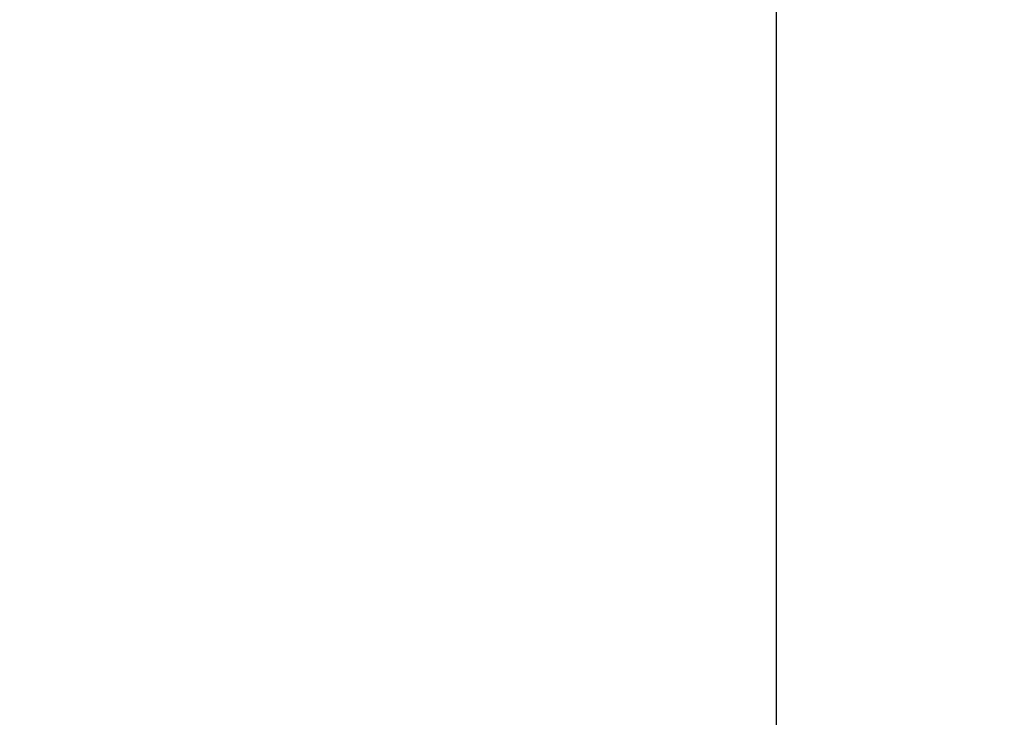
# Model space of a CAD drawing. Header units: metres. Extents: x 63115 to 703450, y -261936 to -53969.
# Tile 58 of 197: x 156980 to 156982.34, y -134564.25 to -134562.59. Entities that reach past the tile are written whole.
import ezdxf

# ---------------------------------------------------------------- set-up
doc = ezdxf.new("R2010")
doc.units = ezdxf.units.M
doc.linetypes.add('DASHDOT2', pattern=[12.7, 6.35, -3.175, 0, -3.175])
doc.layers.add('_01-STRAMIENEN', color=253, linetype='DASHDOT2')
doc.layers.add('_03-PROJECTION', color=1, linetype='Continuous')
doc.layers.add('_01Hulplijnen', color=6, linetype='Continuous', plot=False)

# ---------------------------------------------------------------- blocks, each defined once
blk = doc.blocks.new('*U244')
at = {"layer": '_01-STRAMIENEN'}
blk.add_lwpolyline([(-3950, 5487.358), (-3950, -4768.642)], dxfattribs=at)
at = {"layer": '_01Hulplijnen'}
blk.add_lwpolyline([(-3950, 5487.358), (-3950, -4768.642)], dxfattribs=at)
blk = doc.blocks.new('*U198')
at = {"layer": '_01Hulplijnen'}
blk.add_lwpolyline([(-3950, -766.0302), (-3950, -4752.8389)], dxfattribs=at)

msp = doc.modelspace()

# ---------------------------------------------------------------- linework, layer by layer
at = {"layer": '_03-PROJECTION'}
for start_param, end_param in [(5.35272, 10.194284), (0.531155, 2.601165)]:
    msp.add_ellipse((160931.8001, -130410.6056), major_axis=(-6500, 0), ratio=0.638462, start_param=start_param, end_param=end_param, dxfattribs=at)

# ---------------------------------------------------------------- block references
for name in ['*U244', '*U198']:
    msp.add_blockref(name, (160931.8001, -130410.6056), dxfattribs=at)

doc.saveas('drawing.dxf')
